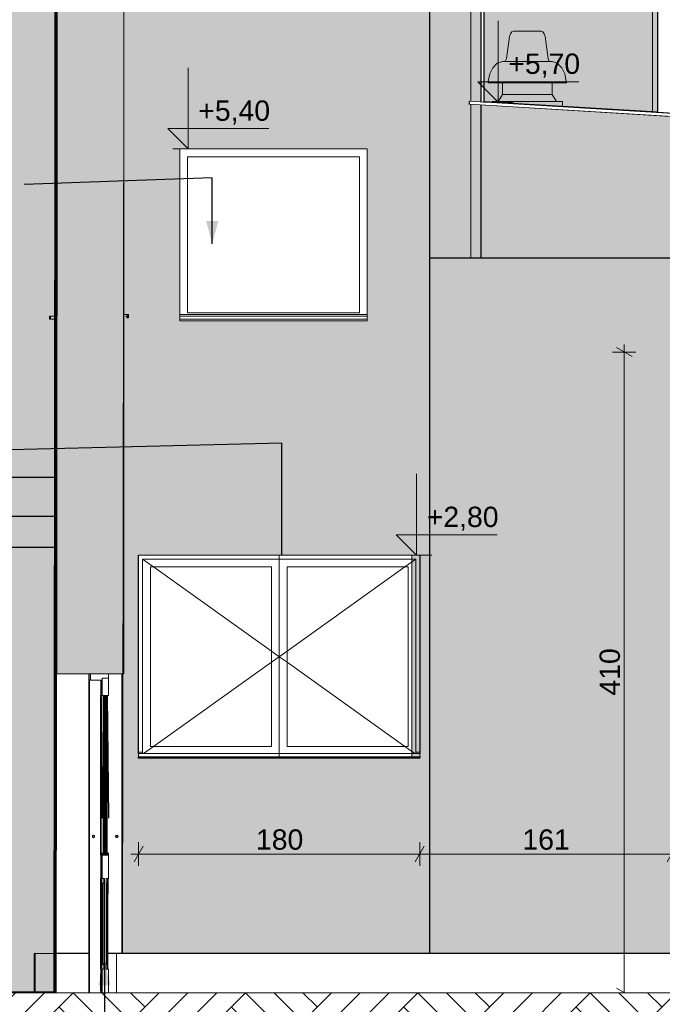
# Model space of a CAD drawing. Header units: centimetres. Extents: x -1412 to 8451, y -353 to 1224.
# Tile 3 of 24: x -917 to -505, y -7 to 623. Entities that reach past the tile are written whole.
import ezdxf

# ---------------------------------------------------------------- set-up
doc = ezdxf.new("R2010")
doc.units = ezdxf.units.CM
doc.header["$MEASUREMENT"] = 0
doc.linetypes.add('Przerywana (2)', pattern=[48, 24, -24])
doc.linetypes.add('Wipeout_Contour', pattern=[100, 0, -100])
for name, color, linetype in [('00 - SUFIT Z BLACHY', 7, 'Continuous'), ('131-Z Drogi', 7, 'Continuous'), ('299-A Wymiary Opisy', 7, 'Continuous'), ('420-K Ściany', 7, 'Continuous'), ('520-I Went_Klim', 7, 'Continuous'), ('Nowe_420 - Wełna mineralna', 7, 'Continuous'), ('Nowe_Drzwi Archicad', 7, 'Continuous'), ('Nowe_Okna Archicada', 7, 'Continuous')]:
    doc.layers.add(name, color=color, linetype=linetype)
for name, color, linetype, lineweight in [('00 - SUFIT Z BLACHY_Nr_pióra__12', 7, 'Continuous', 13), ('0_Nr_pióra__12', 7, 'Continuous', 13), ('0_Nr_pióra__17', 7, 'Continuous', 70), ('0_Nr_pióra__19', 255, 'Continuous', 30), ('0_Nr_pióra__21', 7, 'Continuous', 20), ('0_Nr_pióra__23', 7, 'Continuous', 20), ('131-Z Drogi_Nr_pióra__29', 7, 'Continuous', 20), ('299-A Wymiary Opisy_Nr_pióra__11', 7, 'Continuous', 0), ('420-K Ściany_Nr_pióra__12', 7, 'Continuous', 13), ('420-K Ściany_Nr_pióra__13', 7, 'Continuous', 25), ('420-K Ściany_Nr_pióra__27', 7, 'Continuous', 20), ('420-K Ściany_Nr_pióra__47', 7, 'Continuous', 20), ('420-K Ściany_Nr_pióra__7', 7, 'Continuous', 20), ('450-K Belki_Nr_pióra__12', 7, 'Continuous', 13), ('520-I Went_Klim_Nr_pióra__12', 7, 'Continuous', 13), ('Nowe_199-Z Wymiary i opisy_Nr_pióra__135', 5, 'Continuous', 20), ('Nowe_199-Z Wymiary i opisy_Nr_pióra__235', 5, 'Continuous', 0), ('Nowe_420 - Wełna mineralna_Nr_pióra__11', 7, 'Continuous', 0), ('Nowe_420 - Wełna mineralna_Nr_pióra__13', 7, 'Continuous', 25), ('Nowe_Drzwi Archicad_Nr_pióra__13', 7, 'Continuous', 25), ('Nowe_Drzwi Archicad_Nr_pióra__23', 7, 'Continuous', 20), ('Nowe_Drzwi Archicad_Nr_pióra__3', 7, 'Continuous', 20), ('Nowe_Okna Archicada_Nr_pióra__12', 7, 'Continuous', 13), ('Nowe_Okna Archicada_Nr_pióra__13', 7, 'Continuous', 25), ('Nowe_Okna Archicada_Nr_pióra__3', 7, 'Continuous', 20)]:
    doc.layers.add(name, color=color, linetype=linetype, lineweight=lineweight)
for name, color, linetype, lineweight, true_color in [('0_Nr_pióra__48', 7, 'Continuous', 20, 0xc7b59a), ('0_Nr_pióra__83', 7, 'Continuous', 20, 0xe4d7b4), ('Nowe_420 - Wełna mineralna_Nr_pióra__83', 7, 'Continuous', 20, 0xe4d7b4), ('Nowe_Drzwi Archicad_Nr_pióra__43', 7, 'Continuous', 20, 0xb66956)]:
    doc.layers.add(name, color=color, linetype=linetype, lineweight=lineweight, true_color=true_color)
doc.styles.add('STYL_AUTOMATYCZNY_1', font='arial.ttf')
doc.dimstyles.new('STYL_AUTOMATYCZNY__1', dxfattribs={"dimtxt": 13, "dimasz": 7.6, "dimexe": 0.18, "dimexo": 0.0625, "dimgap": 0, "dimtad": 1, "dimtih": 1, "dimtoh": 1, "dimdec": 0, "dimzin": 0, "dimdsep": 46, "dimtxsty": 'STYL_AUTOMATYCZNY_1', "dimblk": 'ARROWHEAD_2', "dimblk1": 'ARROWHEAD_2', "dimblk2": 'ARROWHEAD_2', "dimcen": 0.09, "dimclrd": 7, "dimclre": 7, "dimclrt": 7, "dimadec": 0, "dimazin": 0, "dimtfac": 1, "dimtdec": 4, "dimtmove": 0, "dimatfit": 3, "dimfxl": 0, "dimtolj": 1, "dimtzin": 0, "dimarcsym": 0})
doc.dimstyles.new('STYL_AUTOMATYCZNY__2', dxfattribs={"dimtxt": 13, "dimasz": 7.6, "dimexe": 0.18, "dimexo": 0.0625, "dimgap": 0, "dimtad": 1, "dimdec": 0, "dimzin": 0, "dimdsep": 46, "dimtxsty": 'STYL_AUTOMATYCZNY_1', "dimblk": 'ARROWHEAD_2', "dimblk1": 'ARROWHEAD_2', "dimblk2": 'ARROWHEAD_2', "dimcen": 0.09, "dimclrd": 7, "dimclre": 7, "dimclrt": 7, "dimadec": 0, "dimazin": 0, "dimtfac": 1, "dimtdec": 4, "dimtmove": 0, "dimatfit": 3, "dimfxl": 0, "dimtolj": 1, "dimtzin": 0, "dimarcsym": 0})
doc.dimstyles.new('STYL_AUTOMATYCZNY__3', dxfattribs={"dimtxt": 0.18, "dimasz": 14.592, "dimexe": 0.18, "dimexo": 0.0625, "dimgap": 0, "dimtad": 0, "dimtih": 1, "dimtoh": 1, "dimdec": 4, "dimzin": 0, "dimdsep": 46, "dimcen": 0.09, "dimadec": 0, "dimazin": 0, "dimtfac": 1, "dimtdec": 4, "dimtmove": 0, "dimatfit": 3, "dimldrblk": 'ARROWHEAD_5', "dimfxl": 0, "dimtolj": 1, "dimtzin": 0, "dimarcsym": 0})

# ---------------------------------------------------------------- blocks, each defined once
blk = doc.blocks.new('ElemPrzekroju_24_1')
at = {"layer": '420-K Ściany_Nr_pióra__13', "color": 7, "linetype": 'Continuous', "lineweight": 25}
for p, q in [((-894.15, 25), (-894.15, 280)), ((-893.75, 25), (-893.75, 204)), ((-851.25, 204), (-851.25, 25)), ((-850.75, 25), (-850.75, 204)), ((-893.75, 25), (-893.76, 25)), ((-872.25, 25), (-893.75, 25)), ((-851.25, 25), (-860.22, 25)), ((-850.75, 25), (-851.25, 25)), ((-654.3, 25), (-850.75, 25))]:
    blk.add_line(p, q, dxfattribs=at)
blk = doc.blocks.new('ElemPrzekroju_26_1')
at = {"layer": '420-K Ściany_Nr_pióra__13', "color": 7, "linetype": 'Continuous', "lineweight": 25}
for p, q in [((-1099.75, 330), (-1099.75, 305)), ((-1099.75, 330), (-894.15, 330)), ((-1099.75, 305), (-894.15, 305)), ((-894.15, 285), (-1099.75, 285)), ((-1099.75, 285), (-1099.75, 0))]:
    blk.add_line(p, q, dxfattribs=at)
blk = doc.blocks.new('ElemPrzekroju_27_1')
at = {"layer": '420-K Ściany', "linetype": 'Continuous', "lineweight": 0, "true_color": 0x000000}
blk.add_hatch(color=18, dxfattribs=at).paths.add_polyline_path([(-849.89, 204), (-849.89, 280), (-892.89, 280), (-892.89, 204), (-859.89, 204)])
at = {"layer": '420-K Ściany_Nr_pióra__27', "color": 7, "linetype": 'Continuous', "lineweight": 20}
for p, q in [((-892.89, 280), (-892.89, 204)), ((-849.89, 280), (-849.89, 204))]:
    blk.add_line(p, q, dxfattribs=at)
at = {"layer": '420-K Ściany_Nr_pióra__27', "color": 7, "linetype": 'Continuous', "lineweight": 20, "flags": 128}
blk.add_lwpolyline([(-849.89, 204), (-859.89, 204), (-871.39, 204), (-892.89, 204)], dxfattribs=at)
blk = doc.blocks.new('ElemPrzekroju_29_1')
at = {"layer": '420-K Ściany_Nr_pióra__13', "color": 7, "linetype": 'Continuous', "lineweight": 25}
for p, q in [((-62.65, 470), (-654.3, 470)), ((-654.3, 470), (-654.3, 25)), ((-499.38, 25), (-654.3, 25)), ((-62.65, 25), (-159.38, 25))]:
    blk.add_line(p, q, dxfattribs=at)
blk = doc.blocks.new('ElemPrzekroju_32_1')
at = {"layer": '420-K Ściany_Nr_pióra__13', "color": 7, "linetype": 'Continuous', "lineweight": 25}
for p, q in [((-907.28, 0), (-907.28, 25)), ((-907.28, 25), (-906.94, 25)), ((-907.28, -160), (-907.28, -100)), ((-906.94, -160), (-907.28, -160)), ((-853.92, -160), (-12.58, -160))]:
    blk.add_line(p, q, dxfattribs=at)
blk = doc.blocks.new('ElemPrzekroju_34_1')
at = {"layer": '131-Z Drogi', "linetype": 'Continuous', "lineweight": 0, "true_color": 0x000000}
blk.add_hatch(color=18, dxfattribs=at).paths.add_polyline_path([(-1407.02, 0), (-1407.02, -100), (-905.98, -100), (-905.98, -10), (-853.92, -10), (-853.92, -100), (359.34, -100), (359.34, 0)])
at = {"layer": '131-Z Drogi_Nr_pióra__29', "color": 7, "linetype": 'Continuous', "lineweight": 20, "flags": 128}
blk.add_lwpolyline([(359.34, 0), (-859.89, 0), (-863.89, 0), (-1407.02, 0)], dxfattribs=at)
blk = doc.blocks.new('ElemPrzekroju_39_1')
at = {"layer": '420-K Ściany_Nr_pióra__13', "color": 7, "linetype": 'Continuous', "lineweight": 25}
for p, q in [((-658.13, 758.67), (-654.88, 758.67)), ((-658.13, 758.67), (-658.13, 758.14)), ((-654.3, 758.67), (-654.3, 470)), ((-621.3, 758.67), (-627.87, 758.67)), ((-621.3, 570.2), (-621.3, 758.67)), ((-621.3, 470), (-621.3, 568.2))]:
    blk.add_line(p, q, dxfattribs=at)
blk = doc.blocks.new('ElemPrzekroju_41_1')
at = {"layer": '420-K Ściany', "linetype": 'Continuous', "lineweight": 0, "true_color": 0x000000}
for points in [[(-905.98, -10), (-905.98, -160), (-865.98, -160), (-865.98, -10)], [(-865.98, -10), (-865.98, -160), (-865.93, -160), (-865.93, -10)], [(-865.93, -10), (-865.93, -160), (-855.92, -160), (-855.92, -10)], [(-853.92, -10), (-855.92, -10), (-855.92, -160), (-853.92, -160)]]:
    blk.add_hatch(color=18, dxfattribs=at).paths.add_polyline_path(points)
at = {"layer": '420-K Ściany_Nr_pióra__13', "color": 7, "linetype": 'Continuous', "lineweight": 25}
for p, q in [((-906.76, 25), (-906.94, 25)), ((-906.94, 25), (-906.94, 0)), ((-906.94, -100), (-906.94, -160)), ((-905.98, -160), (-906.94, -160))]:
    blk.add_line(p, q, dxfattribs=at)
at = {"layer": '420-K Ściany_Nr_pióra__27', "color": 7, "linetype": 'Continuous', "lineweight": 20}
for p, q in [((-905.98, -10), (-905.98, -100)), ((-905.98, -100), (-905.98, -160)), ((-865.98, -160), (-905.98, -160))]:
    blk.add_line(p, q, dxfattribs=at)
at = {"layer": '420-K Ściany_Nr_pióra__27', "color": 7, "linetype": 'Przerywana (2)', "lineweight": 20}
blk.add_line((-865.93, -10), (-865.93, -160), dxfattribs=at)
at = {"layer": '420-K Ściany_Nr_pióra__47', "color": 7, "linetype": 'Continuous', "lineweight": 20}
for p, q in [((-855.92, -10), (-855.92, -160)), ((-853.92, -100), (-853.92, -160))]:
    blk.add_line(p, q, dxfattribs=at)
at = {"layer": '420-K Ściany_Nr_pióra__47', "color": 7, "linetype": 'Continuous', "lineweight": 20, "flags": 128}
blk.add_lwpolyline([(-853.92, -160), (-855.92, -160), (-865.93, -160)], dxfattribs=at)
at = {"layer": '420-K Ściany_Nr_pióra__7', "color": 7, "linetype": 'Continuous', "lineweight": 20}
for p in [(-865.98, -10), (-865.93, -160)]:
    blk.add_line(p, (-865.98, -160), dxfattribs=at)
blk = doc.blocks.new('ElemPrzekroju_42_1')
at = {"layer": '420-K Ściany_Nr_pióra__12', "color": 7, "linetype": 'Continuous', "lineweight": 13}
for p, q in [((-627.87, 570.6), (-627.87, 680)), ((-894.15, 432.94), (-894.15, 642.58)), ((-627.87, 470), (-627.87, 568.6)), ((-894.15, 280), (-894.15, 430.94)), ((-660.52, 280), (-840.52, 280))]:
    blk.add_line(p, q, dxfattribs=at)
blk = doc.blocks.new('ElemPrzekroju_43_1')
at = {"layer": '420-K Ściany', "linetype": 'Continuous', "lineweight": 0, "true_color": 0x000000}
blk.add_hatch(color=18, dxfattribs=at).paths.add_polyline_path([(-892.89, 730), (-892.89, 280), (-849.89, 280), (-849.89, 730)])
at = {"layer": '420-K Ściany_Nr_pióra__13', "color": 7, "linetype": 'Continuous', "lineweight": 25}
for p, q in [((-892.89, 730), (-893.75, 730)), ((-893.75, 730), (-893.75, 680)), ((-893.75, 680), (-893.75, 642.63))]:
    blk.add_line(p, q, dxfattribs=at)
at = {"layer": '420-K Ściany_Nr_pióra__27', "color": 7, "linetype": 'Continuous', "lineweight": 20}
for p, q in [((-892.89, 730), (-892.89, 280)), ((-849.89, 730), (-892.89, 730)), ((-849.89, 730), (-849.89, 280))]:
    blk.add_line(p, q, dxfattribs=at)
blk = doc.blocks.new('ElemPrzekroju_47_1')
at = {"layer": '00 - SUFIT Z BLACHY_Nr_pióra__12', "color": 7, "linetype": 'Continuous', "lineweight": 13}
for p, q in [((-849.89, 727.01), (-627.87, 763.05)), ((-627.87, 680), (-627.87, 763.05)), ((-1184.54, 672.67), (-893.75, 719.88)), ((-1184.54, 601.77), (-1184.54, 672.67)), ((-1184.54, 601.77), (-893.75, 642.63))]:
    blk.add_line(p, q, dxfattribs=at)
blk = doc.blocks.new('ElemPrzekroju_65_1')
at = {"layer": '520-I Went_Klim_Nr_pióra__12', "color": 7, "linetype": 'Continuous', "lineweight": 13}
for p, q in [((-603.11, 611.89), (-605.1, 597.62)), ((-602.55, 613.75), (-603.11, 611.89)), ((-601.67, 614.9), (-602.55, 613.75)), ((-600.45, 615.37), (-601.67, 614.9)), ((-600.45, 615.37), (-600.15, 615.37)), ((-600.15, 615.37), (-599.28, 615.37)), ((-599.28, 615.37), (-597.89, 615.37)), ((-597.89, 615.37), (-596.08, 615.37)), ((-596.08, 615.37), (-593.97, 615.37)), ((-593.97, 615.37), (-591.71, 615.37)), ((-591.71, 615.37), (-589.45, 615.37)), ((-589.45, 615.37), (-587.34, 615.37)), ((-587.34, 615.37), (-585.53, 615.37)), ((-585.53, 615.37), (-584.14, 615.37)), ((-584.14, 615.37), (-583.27, 615.37)), ((-583.27, 615.37), (-582.97, 615.37)), ((-582.97, 615.37), (-581.75, 614.9)), ((-581.75, 614.9), (-580.87, 613.75)), ((-580.87, 613.75), (-580.31, 611.89)), ((-580.31, 611.89), (-578.32, 597.62)), ((-610.89, 594.87), (-613.73, 592)), ((-607.62, 595.87), (-610.89, 594.87)), ((-607.62, 595.87), (-607.08, 595.87)), ((-607.08, 595.87), (-605.49, 595.87)), ((-605.58, 596.36), (-606.43, 595.87)), ((-605.1, 597.62), (-605.58, 596.36)), ((-605.49, 595.87), (-602.96, 595.87)), ((-602.96, 595.87), (-599.66, 595.87)), ((-599.66, 595.87), (-595.83, 595.87)), ((-595.83, 595.87), (-591.71, 595.87)), ((-591.71, 595.87), (-587.59, 595.87)), ((-587.59, 595.87), (-583.75, 595.87)), ((-583.75, 595.87), (-580.46, 595.87)), ((-580.46, 595.87), (-577.93, 595.87)), ((-578.32, 597.62), (-577.84, 596.36)), ((-577.93, 595.87), (-576.34, 595.87)), ((-577.84, 596.36), (-576.99, 595.87)), ((-576.34, 595.87), (-575.8, 595.87)), ((-575.8, 595.87), (-572.52, 594.87)), ((-572.52, 594.87), (-569.68, 592)), ((-615.66, 587.98), (-616.65, 583.12)), ((-613.73, 592), (-615.66, 587.98)), ((-569.68, 592), (-567.76, 587.98)), ((-567.76, 587.98), (-566.77, 583.12)), ((-616.65, 583.12), (-616.71, 582.37)), ((-616.71, 582.37), (-615.86, 582.37)), ((-615.86, 582.37), (-613.36, 582.37)), ((-613.36, 582.37), (-609.39, 582.37)), ((-609.39, 582.37), (-604.21, 582.37)), ((-607.62, 582.37), (-607.62, 574.87)), ((-604.21, 582.37), (-598.18, 582.37)), ((-598.18, 582.37), (-591.71, 582.37)), ((-591.71, 582.37), (-585.24, 582.37)), ((-585.24, 582.37), (-579.21, 582.37)), ((-579.21, 582.37), (-574.03, 582.37)), ((-575.8, 582.37), (-575.8, 574.87)), ((-574.03, 582.37), (-570.06, 582.37)), ((-570.06, 582.37), (-567.56, 582.37)), ((-567.56, 582.37), (-566.71, 582.37)), ((-566.77, 583.12), (-566.71, 582.37)), ((-607.62, 574.87), (-610.35, 570.37)), ((-607.62, 574.87), (-607.08, 574.87)), ((-607.08, 574.87), (-605.49, 574.87)), ((-605.49, 574.87), (-602.96, 574.87)), ((-602.96, 574.87), (-599.66, 574.87)), ((-599.66, 574.87), (-595.83, 574.87)), ((-595.83, 574.87), (-591.71, 574.87)), ((-591.71, 574.87), (-587.59, 574.87)), ((-587.59, 574.87), (-583.75, 574.87)), ((-583.75, 574.87), (-580.46, 574.87)), ((-580.46, 574.87), (-577.93, 574.87)), ((-577.93, 574.87), (-576.34, 574.87)), ((-576.34, 574.87), (-575.8, 574.87)), ((-575.8, 574.87), (-573.07, 570.37)), ((-614.21, 570.37), (-569.21, 570.37)), ((-614.21, 569.78), (-614.21, 570.37)), ((-569.21, 567.02), (-569.21, 570.37))]:
    blk.add_line(p, q, dxfattribs=at)
blk = doc.blocks.new('ElemPrzekroju_67_1')
at = {"layer": '00 - SUFIT Z BLACHY_Nr_pióra__12', "color": 7, "linetype": 'Continuous', "lineweight": 13}
for p, q in [((-483.97, 562.05), (-511.5, 563.73)), ((-483.97, 562.04), (-511.5, 563.72)), ((-322.96, 552.2), (-404.88, 557.21)), ((-322.96, 552.19), (-404.88, 557.2)), ((7.25, 532), (-279.78, 549.56)), ((-58.87, 536.04), (-279.78, 549.55)), ((-58.87, 536.04), (-58.87, 535.81)), ((-58.87, 536.04), (4.13, 532.18)), ((4.13, 530.18), (3.43, 530.22)), ((7.1, 532), (4.13, 532.18)), ((4.13, 532.18), (4.13, 530.18)), ((7.1, 530), (4.13, 530.18)), ((7.25, 532), (7.1, 532)), ((7.1, 532), (7.1, 530)), ((7.1, 530), (7.25, 530)), ((7.25, 530), (7.25, 532))]:
    blk.add_line(p, q, dxfattribs=at)
blk = doc.blocks.new('ElemPrzekroju_68_1')
at = {"layer": '00 - SUFIT Z BLACHY_Nr_pióra__12', "color": 7, "linetype": 'Continuous', "lineweight": 13}
for p, q in [((3.29, 532), (-628.93, 570.67)), ((-628.93, 570.67), (-628.93, 568.66)), ((3.29, 530), (-628.93, 568.66)), ((-62.57, 536.04), (-621.3, 570.21)), ((0.43, 532.18), (-62.57, 536.04)), ((3.43, 532), (0.43, 532.18)), ((3.43, 532), (3.29, 532)), ((3.29, 532), (3.29, 530)), ((3.35, 530), (3.43, 530)), ((3.43, 530), (3.43, 532))]:
    blk.add_line(p, q, dxfattribs=at)
blk = doc.blocks.new('ElemPrzekroju_85_1')
at = {"layer": '0_Nr_pióra__23', "color": 7, "linetype": 'Continuous', "lineweight": 20, "flags": 128}
blk.add_lwpolyline([(-905.98, -10), (-865.98, -10), (-865.93, -10), (-855.92, -10), (-853.92, -10)], dxfattribs=at)
at = {"layer": '0_Nr_pióra__83', "color": 254, "linetype": 'Continuous', "lineweight": 20, "true_color": 0xe4d7b4}
for p, q in [((-906.76, 25), (-893.76, 25)), ((-906.76, 25), (-906.76, 0)), ((-854.71, 25), (-854.71, 0))]:
    blk.add_line(p, q, dxfattribs=at)
blk = doc.blocks.new('ElemPrzekroju_86_1')
at = {"layer": 'Nowe_Okna Archicada_Nr_pióra__13', "color": 7, "linetype": 'Continuous', "lineweight": 25}
for p, q in [((-840.52, 153), (-840.52, 280)), ((-660.52, 280), (-660.52, 153)), ((-840.52, 150), (-840.52, 151)), ((-660.52, 150), (-840.52, 150)), ((-660.52, 151), (-660.52, 150))]:
    blk.add_line(p, q, dxfattribs=at)
at = {"layer": 'Nowe_Okna Archicada_Nr_pióra__3', "color": 7, "linetype": 'Continuous', "lineweight": 20}
for p, q in [((-838.02, 277.5), (-838.02, 272.5)), ((-750.52, 277.5), (-838.02, 277.5)), ((-838.02, 277.5), (-831.02, 272.5)), ((-750.52, 277.5), (-750.52, 272.5)), ((-663.02, 277.5), (-750.52, 277.5)), ((-663.02, 277.5), (-670.02, 272.5)), ((-663.02, 272.5), (-663.02, 277.5)), ((-838.02, 272.5), (-838.02, 157.5)), ((-833.02, 157.5), (-833.02, 272.5)), ((-833.02, 272.5), (-755.52, 272.5)), ((-831.02, 272.5), (-755.52, 218.57)), ((-755.52, 272.5), (-755.52, 157.5)), ((-750.52, 272.5), (-750.52, 157.5)), ((-745.52, 157.5), (-745.52, 272.5)), ((-745.52, 272.5), (-668.02, 272.5)), ((-670.02, 272.5), (-745.52, 218.57)), ((-668.02, 272.5), (-668.02, 157.5)), ((-663.02, 157.5), (-663.02, 272.5)), ((-755.52, 218.57), (-750.52, 215)), ((-755.52, 211.43), (-750.52, 215)), ((-745.52, 218.57), (-750.52, 215)), ((-745.52, 211.43), (-750.52, 215)), ((-831.02, 157.5), (-755.52, 211.43)), ((-670.02, 157.5), (-745.52, 211.43)), ((-840.52, 154), (-838.02, 154)), ((-840.52, 153), (-840.52, 151)), ((-840.52, 153), (-660.52, 153)), ((-838.02, 157.5), (-838.02, 153)), ((-837.32, 153), (-831.02, 157.5)), ((-755.52, 157.5), (-833.02, 157.5)), ((-750.52, 157.5), (-750.52, 153)), ((-668.02, 157.5), (-745.52, 157.5)), ((-663.72, 153), (-670.02, 157.5)), ((-663.02, 153), (-663.02, 157.5)), ((-663.02, 154), (-660.52, 154)), ((-660.52, 153), (-660.52, 151)), ((-840.52, 151), (-660.52, 151))]:
    blk.add_line(p, q, dxfattribs=at)
blk = doc.blocks.new('ElemPrzekroju_87_1')
at = {"layer": 'Nowe_Drzwi Archicad_Nr_pióra__13', "color": 7, "linetype": 'Continuous', "lineweight": 25}
for p, q in [((-893.75, 204), (-892.89, 204)), ((-872.25, 200), (-872.25, 204)), ((-872.25, 25), (-872.25, 200)), ((-872.22, 200), (-872.22, 0)), ((-871.39, 200), (-872.22, 200)), ((-864.73, 200), (-863.9, 111.67)), ((-864.72, 200), (-864.72, 0)), ((-864.65, 88), (-864.65, 190.2)), ((-864.65, 190.2), (-863.89, 190.2)), ((-863.25, 190.2), (-863.25, 88)), ((-862.05, 190.2), (-862.05, 88)), ((-860.65, 88), (-860.65, 190.2)), ((-860.62, 190.2), (-859.88, 111.64)), ((-870.12, 100.14), (-870.13, 100)), ((-870.13, 100), (-870.12, 99.86)), ((-870.08, 100.27), (-870.12, 100.14)), ((-870.12, 99.86), (-870.08, 99.73)), ((-870.02, 100.39), (-870.08, 100.27)), ((-870.08, 99.73), (-870.02, 99.61)), ((-869.93, 100.49), (-870.02, 100.39)), ((-870.02, 99.61), (-869.93, 99.51)), ((-869.82, 100.58), (-869.93, 100.49)), ((-869.93, 99.51), (-869.82, 99.42)), ((-869.7, 100.65), (-869.82, 100.58)), ((-869.82, 99.42), (-869.7, 99.35)), ((-869.57, 100.69), (-869.7, 100.65)), ((-869.7, 99.35), (-869.57, 99.31)), ((-869.43, 100.7), (-869.57, 100.69)), ((-869.57, 99.31), (-869.43, 99.3)), ((-869.39, 100.7), (-869.43, 100.7)), ((-869.39, 99.3), (-869.43, 99.3)), ((-855.13, 100), (-855.12, 100.14)), ((-855.12, 99.86), (-855.13, 100)), ((-855.12, 100.14), (-855.08, 100.27)), ((-855.08, 99.73), (-855.12, 99.86)), ((-855.08, 100.27), (-855.02, 100.39)), ((-855.02, 99.61), (-855.08, 99.73)), ((-855.02, 100.39), (-854.93, 100.49)), ((-854.93, 99.51), (-855.02, 99.61)), ((-854.93, 100.49), (-854.82, 100.58)), ((-854.82, 99.42), (-854.93, 99.51)), ((-854.82, 100.58), (-854.7, 100.65)), ((-854.7, 99.35), (-854.82, 99.42)), ((-854.7, 100.65), (-854.57, 100.69)), ((-854.57, 99.31), (-854.7, 99.35)), ((-854.57, 100.69), (-854.43, 100.7)), ((-854.43, 99.3), (-854.57, 99.31)), ((-854.39, 100.7), (-854.43, 100.7)), ((-854.39, 99.3), (-854.43, 99.3)), ((-864.73, 1.18), (-863.9, 89.53)), ((-859.89, 88), (-859.88, 89.56)), ((-863.89, 88), (-864.65, 88)), ((-864.65, 15), (-864.65, 73)), ((-864.65, 73), (-864.29, 73)), ((-864.29, 73), (-864.29, 15)), ((-864.22, 15), (-864.22, 73)), ((-864.22, 73), (-863.89, 73)), ((-863.19, 70), (-863.49, 70)), ((-863.49, 70), (-863.49, 18)), ((-863.19, 18), (-863.19, 70)), ((-862.39, 70), (-863.19, 70)), ((-862.72, 73), (-862.72, 70)), ((-860.59, 70), (-861.39, 70)), ((-860.59, 18), (-860.59, 70)), ((-860.22, 15), (-860.22, 73)), ((-860.22, 53.16), (-860.03, 73)), ((-872.25, 0), (-872.25, 25)), ((-864.29, 15), (-864.65, 15)), ((-863.89, 15), (-864.22, 15)), ((-863.49, 18), (-863.19, 18)), ((-862.39, 18), (-863.19, 18)), ((-862.72, 18), (-862.72, 15)), ((-860.59, 18), (-861.39, 18))]:
    blk.add_line(p, q, dxfattribs=at)
at = {"layer": 'Nowe_Drzwi Archicad_Nr_pióra__23', "color": 7, "linetype": 'Continuous', "lineweight": 20}
for p, q in [((-871.39, 204), (-871.39, 200)), ((-859.89, 204), (-859.89, 201.2)), ((-863.89, 200), (-871.39, 200)), ((-863.89, 201.2), (-863.89, 200))]:
    blk.add_line(p, q, dxfattribs=at)
at = {"layer": 'Nowe_Drzwi Archicad_Nr_pióra__3', "color": 7, "linetype": 'Continuous', "lineweight": 20}
for p, q in [((-859.89, 201.2), (-863.89, 201.2)), ((-863.89, 200), (-863.89, 190.2)), ((-859.89, 201.2), (-859.89, 190.2)), ((-859.89, 190.2), (-863.89, 190.2)), ((-863.89, 88), (-863.89, 73)), ((-859.89, 88), (-863.89, 88)), ((-859.89, 88), (-859.89, 73)), ((-862.39, 73), (-863.89, 73)), ((-862.39, 73), (-862.39, 15)), ((-861.39, 73), (-861.39, 15)), ((-859.89, 73), (-861.39, 73)), ((-863.89, 15), (-863.89, 0)), ((-862.39, 15), (-863.89, 15)), ((-859.89, 15), (-861.39, 15)), ((-859.89, 15), (-859.89, 0))]:
    blk.add_line(p, q, dxfattribs=at)
at = {"layer": 'Nowe_Drzwi Archicad_Nr_pióra__3', "color": 7, "linetype": 'Continuous', "lineweight": 20, "flags": 128}
for points in [[(-870.09, 100), (-870.08, 99.86), (-870.04, 99.73), (-869.97, 99.61), (-869.89, 99.51), (-869.78, 99.42), (-869.66, 99.35), (-869.53, 99.31), (-869.39, 99.3), (-869.25, 99.31), (-869.12, 99.35), (-869, 99.42), (-868.9, 99.51), (-868.81, 99.61), (-868.74, 99.73), (-868.7, 99.86), (-868.69, 100), (-868.7, 100.14), (-868.74, 100.27), (-868.81, 100.39), (-868.9, 100.49), (-869, 100.58), (-869.12, 100.65), (-869.25, 100.69), (-869.39, 100.7), (-869.53, 100.69), (-869.66, 100.65), (-869.78, 100.58), (-869.89, 100.49), (-869.97, 100.39), (-870.04, 100.27), (-870.08, 100.14)], [(-855.08, 99.86), (-855.04, 99.73), (-854.97, 99.61), (-854.88, 99.51), (-854.78, 99.42), (-854.66, 99.35), (-854.53, 99.31), (-854.39, 99.3), (-854.25, 99.31), (-854.12, 99.35), (-854, 99.42), (-853.89, 99.51), (-853.81, 99.61), (-853.74, 99.73), (-853.7, 99.86), (-853.69, 100), (-853.7, 100.14), (-853.74, 100.27), (-853.81, 100.39), (-853.89, 100.49), (-854, 100.58), (-854.12, 100.65), (-854.25, 100.69), (-854.39, 100.7), (-854.53, 100.69), (-854.66, 100.65), (-854.78, 100.58), (-854.88, 100.49), (-854.97, 100.39), (-855.04, 100.27), (-855.08, 100.14), (-855.09, 100)]]:
    blk.add_lwpolyline(points, close=True, dxfattribs=at)
at = {"layer": 'Nowe_Drzwi Archicad_Nr_pióra__43', "color": 13, "linetype": 'Continuous', "lineweight": 20, "true_color": 0xb66956}
for p, q in [((-862.49, 190.2), (-862.49, 88)), ((-861.29, 88), (-861.29, 190.2))]:
    blk.add_line(p, q, dxfattribs=at)
blk = doc.blocks.new('ElemPrzekroju_88_1')
at = {"layer": 'Nowe_Okna Archicada_Nr_pióra__13', "color": 7, "linetype": 'Continuous', "lineweight": 25}
for p, q in [((-893.66, 540.94), (-892.92, 540.94)), ((-893.66, 432.94), (-893.66, 540.94)), ((-892.92, 540.94), (-892.92, 432.94))]:
    blk.add_line(p, q, dxfattribs=at)
at = {"layer": 'Nowe_Okna Archicada_Nr_pióra__3', "color": 7, "linetype": 'Continuous', "lineweight": 20}
for p, q in [((-897.66, 432.94), (-896.92, 432.94)), ((-897.66, 430.94), (-897.66, 432.94)), ((-897.66, 430.94), (-896.92, 430.94)), ((-896.92, 432.94), (-892.92, 432.94)), ((-896.92, 430.94), (-896.92, 432.94)), ((-896.92, 430.94), (-892.92, 430.94)), ((-892.92, 430.94), (-892.92, 432.94)), ((-849.89, 433.94), (-846.92, 433.94)), ((-847.66, 431.94), (-848.66, 432.94)), ((-847.92, 432.94), (-848.66, 432.94)), ((-846.92, 431.94), (-847.92, 432.94)), ((-847.66, 433.94), (-847.66, 432.68)), ((-846.92, 431.94), (-847.66, 431.94)), ((-846.92, 433.94), (-846.92, 431.94))]:
    blk.add_line(p, q, dxfattribs=at)
blk = doc.blocks.new('ElemPrzekroju_89_1')
at = {"layer": 'Nowe_Okna Archicada_Nr_pióra__12', "color": 7, "linetype": 'Continuous', "lineweight": 13}
for p, q in [((-814.15, 540), (-694.15, 540)), ((-814.15, 433), (-814.15, 540)), ((-694.15, 540), (-694.15, 433)), ((-814.15, 430), (-814.15, 431)), ((-694.15, 430), (-814.15, 430)), ((-694.15, 431), (-694.15, 430))]:
    blk.add_line(p, q, dxfattribs=at)
at = {"layer": 'Nowe_Okna Archicada_Nr_pióra__3', "color": 7, "linetype": 'Continuous', "lineweight": 20}
for p, q in [((-809.15, 435), (-809.15, 535)), ((-809.15, 535), (-699.15, 535)), ((-699.15, 535), (-699.15, 435)), ((-699.15, 435), (-809.15, 435)), ((-814.15, 434), (-694.15, 434)), ((-814.15, 433), (-814.15, 431)), ((-814.15, 433), (-694.15, 433)), ((-814.15, 431), (-694.15, 431)), ((-694.15, 433), (-694.15, 431))]:
    blk.add_line(p, q, dxfattribs=at)
blk = doc.blocks.new('ElemPrzekroju_95_1')
at = {"layer": 'Nowe_420 - Wełna mineralna_Nr_pióra__11', "color": 7, "linetype": 'Continuous', "lineweight": 0}
for p, q in [((-622.37, 758.67), (-622.37, 798)), ((-622.36, 798), (-622.36, 758.67)), ((-511.5, 563.49), (-511.5, 798))]:
    blk.add_line(p, q, dxfattribs=at)
blk = doc.blocks.new('Wymiary_4_1', base_point=(-610.35, 570))
at = {"layer": '299-A Wymiary Opisy_Nr_pióra__11', "linetype": 'Continuous', "lineweight": 0}
blk.add_hatch(color=7, dxfattribs=at).paths.add_polyline_path([(-610.35, 570), (-610.35, 583), (-623.35, 583)])
at = {"layer": '299-A Wymiary Opisy_Nr_pióra__11', "color": 7, "linetype": 'Continuous', "lineweight": 0}
for p, q in [((-610.35, 570), (-610.35, 622)), ((-610.35, 570), (-623.35, 583)), ((-623.35, 583), (-610.35, 583)), ((-610.35, 583), (-558.73, 583)), ((-610.35, 570), (-620.1, 570)), ((-610.35, 570), (-600.6, 570))]:
    blk.add_line(p, q, dxfattribs=at)
at = {"layer": '299-A Wymiary Opisy_Nr_pióra__11', "color": 7, "lineweight": 0, "insert": (-603.85, 585.6), "char_height": 13, "attachment_point": 7, "style": 'STYL_AUTOMATYCZNY_1'}
blk.add_mtext('\\A1;{\\pql;\\fArial|b0|i0|c238|p0;\\W1.000000;+5,70}', dxfattribs=at)
blk = doc.blocks.new('Wymiary_6_1', base_point=(-662.55, 280))
at = {"layer": '299-A Wymiary Opisy_Nr_pióra__11', "linetype": 'Continuous', "lineweight": 0}
blk.add_hatch(color=7, dxfattribs=at).paths.add_polyline_path([(-662.55, 280), (-662.55, 293), (-675.55, 293)])
at = {"layer": '299-A Wymiary Opisy_Nr_pióra__11', "color": 7, "linetype": 'Continuous', "lineweight": 0}
for p, q in [((-662.55, 280), (-662.55, 332)), ((-662.55, 280), (-675.55, 293)), ((-675.55, 293), (-662.55, 293)), ((-662.55, 293), (-610.94, 293)), ((-662.55, 280), (-672.3, 280)), ((-662.55, 280), (-652.8, 280))]:
    blk.add_line(p, q, dxfattribs=at)
at = {"layer": '299-A Wymiary Opisy_Nr_pióra__11', "color": 7, "lineweight": 0, "insert": (-656.05, 295.6), "char_height": 13, "attachment_point": 7, "style": 'STYL_AUTOMATYCZNY_1'}
blk.add_mtext('\\A1;{\\pql;\\fArial|b0|i0|c238|p0;\\W1.000000;+2,80}', dxfattribs=at)
blk = doc.blocks.new('Wymiary_7_1', base_point=(-808.81, 540))
at = {"layer": '299-A Wymiary Opisy_Nr_pióra__11', "linetype": 'Continuous', "lineweight": 0}
blk.add_hatch(color=7, dxfattribs=at).paths.add_polyline_path([(-808.81, 540), (-808.81, 553), (-821.81, 553)])
at = {"layer": '299-A Wymiary Opisy_Nr_pióra__11', "color": 7, "linetype": 'Continuous', "lineweight": 0}
for p, q in [((-808.81, 540), (-808.81, 592)), ((-808.81, 540), (-821.81, 553)), ((-821.81, 553), (-808.81, 553)), ((-808.81, 553), (-757.2, 553)), ((-808.81, 540), (-818.56, 540)), ((-808.81, 540), (-799.06, 540))]:
    blk.add_line(p, q, dxfattribs=at)
at = {"layer": '299-A Wymiary Opisy_Nr_pióra__11', "color": 7, "lineweight": 0, "insert": (-802.31, 555.6), "char_height": 13, "attachment_point": 7, "style": 'STYL_AUTOMATYCZNY_1'}
blk.add_mtext('\\A1;{\\pql;\\fArial|b0|i0|c238|p0;\\W1.000000;+5,40}', dxfattribs=at)
blk = doc.blocks.new('*D107')
at = {"layer": '299-A Wymiary Opisy_Nr_pióra__11', "color": 7, "linetype": 'Continuous', "lineweight": 0}
for p, q in [((-840.52, 81.22), (-840.52, 96.22)), ((-660.52, 81.22), (-660.52, 96.22)), ((-845.41, 88.72), (-840.52, 88.72)), ((-837.63, 93.72), (-843.4, 83.72)), ((-840.52, 88.72), (-660.52, 88.72)), ((-657.63, 93.72), (-663.4, 83.72))]:
    blk.add_line(p, q, dxfattribs=at)
at = {"layer": '299-A Wymiary Opisy_Nr_pióra__11', "color": 7, "lineweight": 0, "insert": (-765.39, 91.32), "char_height": 13, "attachment_point": 7, "style": 'STYL_AUTOMATYCZNY_1'}
blk.add_mtext('\\A1;{\\pql;\\fArial|b0|i0|c238|p0;\\W1.000000;180}', dxfattribs=at)
blk = doc.blocks.new('ARROWHEAD_2')
at = {"color": 0, "linetype": 'Continuous', "lineweight": 0}
for p, q in [((0, 0), (-1, 0)), ((-0.378, -0.655), (0.378, 0.655))]:
    blk.add_line(p, q, dxfattribs=at)
blk = doc.blocks.new('*D109')
at = {"layer": '299-A Wymiary Opisy_Nr_pióra__11', "color": 7, "linetype": 'Continuous', "lineweight": 0}
for p, q in [((-660.52, 81.22), (-660.52, 96.22)), ((-499.38, 81.22), (-499.38, 96.22)), ((-657.63, 93.72), (-663.4, 83.72)), ((-660.52, 88.72), (-499.38, 88.72)), ((-496.49, 93.72), (-502.27, 83.72))]:
    blk.add_line(p, q, dxfattribs=at)
at = {"layer": '299-A Wymiary Opisy_Nr_pióra__11', "color": 7, "lineweight": 0, "insert": (-594.82, 91.32), "char_height": 13, "attachment_point": 7, "style": 'STYL_AUTOMATYCZNY_1'}
blk.add_mtext('\\A1;{\\pql;\\fArial|b0|i0|c238|p0;\\W1.000000;161}', dxfattribs=at)
blk = doc.blocks.new('*D112')
at = {"layer": '299-A Wymiary Opisy_Nr_pióra__11', "color": 7, "linetype": 'Continuous', "lineweight": 0}
for p, q in [((-522.13, 410), (-537.13, 410)), ((-524.63, 407.11), (-534.63, 412.89)), ((-529.63, 410), (-529.63, 414.89)), ((-529.63, 0), (-529.63, 410)), ((-522.13, 0), (-537.13, 0)), ((-534.63, 2.89), (-524.63, -2.89)), ((-529.63, -4.89), (-529.63, 0))]:
    blk.add_line(p, q, dxfattribs=at)
at = {"layer": '299-A Wymiary Opisy_Nr_pióra__11', "color": 7, "lineweight": 0, "insert": (-532.23, 190.13), "char_height": 13, "attachment_point": 7, "rotation": 90, "style": 'STYL_AUTOMATYCZNY_1'}
blk.add_mtext('\\A1;{\\pql;\\fArial|b0|i0|c238|p0;\\W1.000000;410}', dxfattribs=at)
blk = doc.blocks.new('ARROWHEAD_5')
at = {"linetype": 'Continuous', "lineweight": 0}
blk.add_hatch(color=0, dxfattribs=at).paths.add_polyline_path([(-1, 0.2679), (0, 0), (-1, -0.2679)])
at = {"color": 0, "linetype": 'Continuous', "lineweight": 0}
blk.add_line((0, 0), (-1, 0), dxfattribs=at)

msp = doc.modelspace()

# ---------------------------------------------------------------- hatches: boundary and pattern name
at = {"layer": '0_Nr_pióra__19', "linetype": 'Continuous', "lineweight": 30}
msp.add_hatch(color=255, dxfattribs=at).paths.add_polyline_path([(-1402.42, 646.82), (-1402.43, 0), (-893.94, 0), (-893.13, 729.94)])
at = {"layer": '0_Nr_pióra__48', "linetype": 'Continuous', "lineweight": 0, "true_color": 0xd5c7b3}
h = msp.add_hatch(color=9, dxfattribs=at)
h.paths.add_polyline_path([(-849.77, 730), (-850.75, 25), (-499.38, 25), (-499.38, 410), (-159.38, 410), (-159.38, 25), (0.35, 25), (0.35, 530), (-628.78, 568.66), (-628.93, 570.67), (-621.3, 570.21), (-621.3, 763.05)])
h.paths.add_polyline_path([(-694.15, 540), (-814.15, 540), (-814.15, 430), (-694.15, 430)], flags=0)
h.paths.add_polyline_path([(-665.52, 280), (-840.52, 280), (-840.52, 150), (-665.52, 150)], flags=0)
at = {"layer": 'Nowe_420 - Wełna mineralna_Nr_pióra__83', "linetype": 'Continuous', "lineweight": 0, "true_color": 0xdad1b6}
msp.add_hatch(color=9, dxfattribs=at).paths.add_polyline_path([(-619.28, 800), (-508.28, 800), (-508.28, 563.62), (-619.28, 570.09)])

# ---------------------------------------------------------------- linework, layer by layer
at = {"layer": '0_Nr_pióra__17', "color": 7, "linetype": 'Continuous', "lineweight": 70, "flags": 128}
msp.add_lwpolyline([(-1402.42, 646.82), (-1402.43, 0), (-893.94, 0), (-893.13, 729.94)], close=True, dxfattribs=at)
at = {"layer": '0_Nr_pióra__21', "color": 7, "linetype": 'Continuous', "lineweight": 20, "flags": 128}
for points in [[(-849.77, 730), (-850.75, 25), (-499.38, 25), (-499.38, 410), (-159.38, 410), (-159.38, 25), (0.35, 25), (0.35, 530), (-628.78, 568.66), (-628.93, 570.67), (-621.3, 570.21), (-621.3, 763.05)], [(-694.15, 540), (-814.15, 540), (-814.15, 430), (-694.15, 430)], [(-665.52, 280), (-840.52, 280), (-840.52, 150), (-665.52, 150)]]:
    msp.add_lwpolyline(points, close=True, dxfattribs=at)
at = {"layer": '450-K Belki_Nr_pióra__12', "color": 7, "linetype": 'Continuous', "lineweight": 13}
msp.add_line((-750.52, 150), (-750.52, 280), dxfattribs=at)
at = {"layer": 'Nowe_420 - Wełna mineralna_Nr_pióra__13', "color": 7, "linetype": 'Continuous', "lineweight": 25, "flags": 128}
msp.add_lwpolyline([(-619.28, 800), (-508.28, 800), (-508.28, 563.62), (-619.28, 570.09)], close=True, dxfattribs=at)

# ---------------------------------------------------------------- block references
at = {"lineweight": 0}
msp.add_blockref('ElemPrzekroju_85_1', (0, 0), dxfattribs=at)
at = {"layer": '00 - SUFIT Z BLACHY', "lineweight": 0}
for name in ['ElemPrzekroju_47_1', 'ElemPrzekroju_68_1', 'ElemPrzekroju_67_1']:
    msp.add_blockref(name, (0, 0), dxfattribs=at)
at = {"layer": '131-Z Drogi', "lineweight": 0}
msp.add_blockref('ElemPrzekroju_34_1', (0, 0), dxfattribs=at)
at = {"layer": '299-A Wymiary Opisy', "color": 7, "linetype": 'Continuous', "lineweight": 0}
for name, p in [('Wymiary_4_1', (-610.35, 570)), ('Wymiary_7_1', (-808.81, 540)), ('Wymiary_6_1', (-662.55, 280))]:
    msp.add_blockref(name, p, dxfattribs=at)
at = {"layer": '420-K Ściany', "lineweight": 0}
for name in ['ElemPrzekroju_39_1', 'ElemPrzekroju_43_1', 'ElemPrzekroju_42_1', 'ElemPrzekroju_29_1', 'ElemPrzekroju_26_1', 'ElemPrzekroju_24_1', 'ElemPrzekroju_27_1', 'ElemPrzekroju_32_1', 'ElemPrzekroju_41_1']:
    msp.add_blockref(name, (0, 0), dxfattribs=at)
at = {"layer": '520-I Went_Klim', "lineweight": 0}
msp.add_blockref('ElemPrzekroju_65_1', (0, 0), dxfattribs=at)
at = {"layer": 'Nowe_420 - Wełna mineralna', "lineweight": 0}
msp.add_blockref('ElemPrzekroju_95_1', (0, 0), dxfattribs=at)
at = {"layer": 'Nowe_Drzwi Archicad', "lineweight": 0}
msp.add_blockref('ElemPrzekroju_87_1', (0, 0), dxfattribs=at)
at = {"layer": 'Nowe_Okna Archicada', "lineweight": 0}
for name in ['ElemPrzekroju_88_1', 'ElemPrzekroju_89_1', 'ElemPrzekroju_86_1']:
    msp.add_blockref(name, (0, 0), dxfattribs=at)

# ---------------------------------------------------------------- dimensions: what is measured, and where the dimension line sits
at = {"layer": '299-A Wymiary Opisy', "color": 7, "linetype": 'Continuous', "lineweight": 0}
for base, p1, p2, picture, middle in [((-499.38, 88.72), (-660.52, 280), (-499.38, 410), '*D109', (-579.98, 97.82)), ((-660.52, 88.72), (-840.52, 150), (-660.52, 280), '*D107', (-750.55, 97.82))]:
    dim = msp.add_linear_dim(base=base, p1=p1, p2=p2, dimstyle='STYL_AUTOMATYCZNY__1', dxfattribs=at)
    dim.commit()
    dim.dimension.update_dxf_attribs({"geometry": picture, "text_midpoint": middle, "dimtype": 160})
dim = msp.add_linear_dim(base=(-529.63, 410), p1=(-499.38, 0), p2=(-499.38, 410), angle=90, dimstyle='STYL_AUTOMATYCZNY__2', dxfattribs=at)
dim.commit()
dim.dimension.update_dxf_attribs({"geometry": '*D112', "text_midpoint": (-538.73, 204.97), "dimtype": 160, "text_rotation": 90})

# ---------------------------------------------------------------- leaders
at = {"layer": 'Nowe_199-Z Wymiary i opisy_Nr_pióra__135', "color": 5, "linetype": 'Continuous', "lineweight": 20, "annotation_type": 0, "has_hookline": 1, "hookline_direction": 1, "text_width": 267.75}
msp.add_leader([(-793.37, 479.19), (-793.37, 521.41), (-913.75, 517.18)], dimstyle='STYL_AUTOMATYCZNY__3', dxfattribs=at)
at = {"layer": 'Nowe_199-Z Wymiary i opisy_Nr_pióra__235', "color": 5, "linetype": 'Continuous', "lineweight": 0, "annotation_type": 0, "has_hookline": 1, "hookline_direction": 1, "text_width": 267.75}
msp.add_leader([(-748.82, 280), (-748.82, 351.68), (-922.52, 347.45)], dimstyle='STYL_AUTOMATYCZNY__3', dxfattribs=at)

# ---------------------------------------------------------------- next in the draw order: wipeouts: each hides what was drawn before it
at = {"color": 254, "linetype": 'Wipeout_Contour', "lineweight": 0, "ltscale": 3575.689266}
msp.add_wipeout([(359.34, 0), (-1407.02, 0), (-1407.02, -160), (359.34, -160)], dxfattribs=at)

# ---------------------------------------------------------------- next in the draw order: hatches: boundary and pattern name
at = {"layer": '0_Nr_pióra__12', "linetype": 'Continuous', "lineweight": 13}
h = msp.add_hatch(dxfattribs=at)
h.set_pattern_fill('Grunt_0001', style=0, pattern_type=2)
h.set_pattern_definition([(45, (0, 0), (-27.5772, 27.5772), []), (45, (-9.19, 9.19), (-55.1543, 55.1543), []), (45, (-18.385, 18.385), (-55.1543, 55.1543), []), (135, (-27.577, 27.577), (9.19239, 9.19239), [39, -39])])
h.paths.add_polyline_path([(359.34, 0), (-1407.02, 0), (-1407.02, -160), (359.34, -160)])

# ---------------------------------------------------------------- next in the draw order: linework, layer by layer
at = {"layer": '0_Nr_pióra__21', "color": 7, "linetype": 'Continuous', "lineweight": 20, "flags": 128}
msp.add_lwpolyline([(359.34, 0), (-1407.02, 0), (-1407.02, -160), (359.34, -160)], close=True, dxfattribs=at)

# ---------------------------------------------------------------- next in the draw order: leaders
at = {"layer": 'Nowe_199-Z Wymiary i opisy_Nr_pióra__135', "color": 5, "linetype": 'Continuous', "lineweight": 20, "annotation_type": 0, "has_hookline": 1}
for points, hookline_direction, text_width in [([(-862.4, 19.37), (-862.4, -330.03), (-840.02, -334.26)], 0, 209.26), ([(-176.23, 22.63), (-176.23, -338.09), (-194.4, -338.81)], 1, 329.87)]:
    msp.add_leader(points, dimstyle='STYL_AUTOMATYCZNY__3', dxfattribs=dict(at, hookline_direction=hookline_direction, text_width=text_width))

doc.saveas('drawing.dxf')
